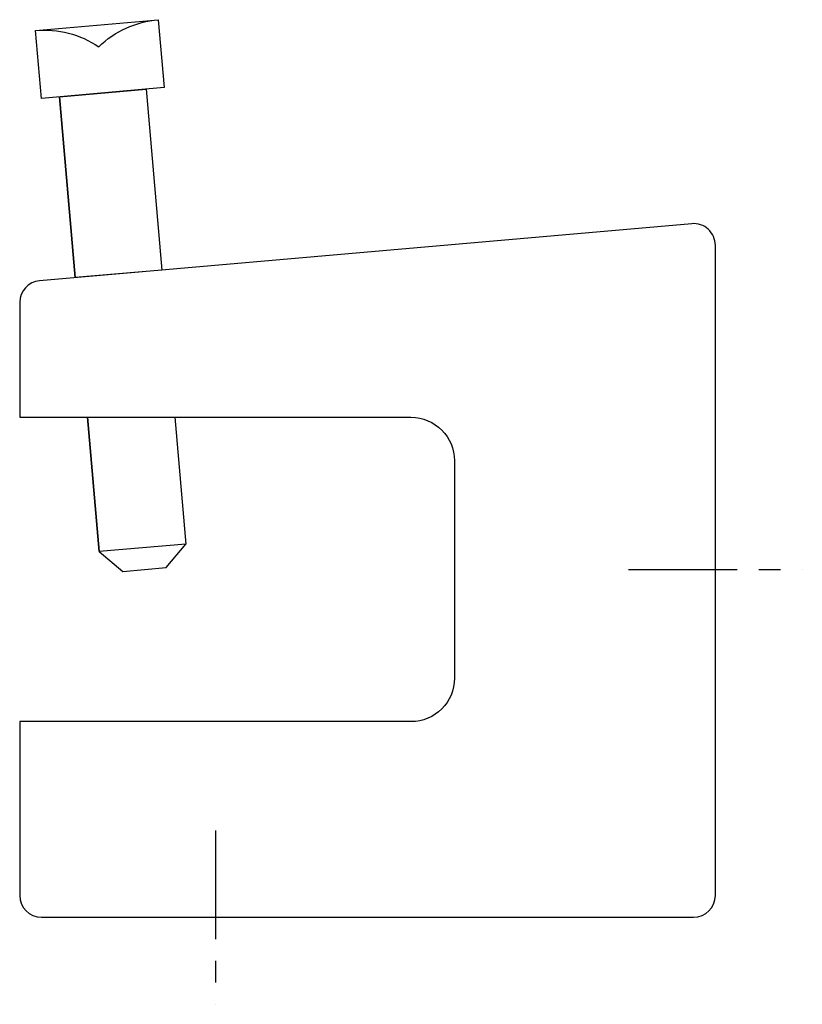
# Model space of a CAD drawing. Extents: x 11 to 205, y 17 to 262.
import ezdxf

# ---------------------------------------------------------------- set-up
doc = ezdxf.new("R2010")
doc.units = 0
doc.header["$MEASUREMENT"] = 0
doc.linetypes.add('AI9-LTYPE1', pattern=[43.269442, 27.043402, -5.40868, 5.40868, -5.40868])
doc.layers.get('0').update_dxf_attribs({"linetype": 'CONTINUOUS'})

msp = doc.modelspace()

# ---------------------------------------------------------------- linework, layer by layer
at = {"color": 7}
for p, q in [((14.54, 259.5), (45.05, 262.17)), ((20.5, 242.99), (24.43, 198)), ((42.05, 244.88), (45.99, 199.89)), ((27.47, 163.26), (30.4, 129.84)), ((49.19, 163.26), (51.95, 131.73))]:
    msp.add_line(p, q, dxfattribs=at)
at = {"color": 253, "linetype": 'AI9-LTYPE1'}
for p, q in [((162.04, 125.4), (205.31, 125.4)), ((59.27, 60.49), (59.27, 17.22))]:
    msp.add_line(p, q, dxfattribs=at)
at = {"color": 7}
for points in [[(45.99, 199.89), (24.43, 198), (20.5, 242.99), (42.05, 244.88)], [(51.95, 131.73), (30.4, 129.84), (27.47, 163.26), (49.19, 163.26)], [(47.03, 125.87), (51.95, 131.73), (30.4, 129.84), (36.26, 124.93)]]:
    msp.add_lwpolyline(points, close=True, dxfattribs=at)
for points, knots in [([(45.05, 262.17), (39.5, 261.68), (34.28, 259.31), (30.27, 255.44), (25.64, 258.55), (20.09, 259.98), (14.54, 259.5), (14.54, 259.5), (16.01, 242.6), (16.01, 242.6), (16.01, 242.6), (46.53, 245.27), (46.53, 245.27), (46.53, 245.27), (45.05, 262.17), (45.05, 262.17)], [0, 0, 0, 0, 1, 1, 1, 2, 2, 2, 3, 3, 3, 4, 4, 4, 5, 5, 5, 5]), ([(107.95, 87.54), (113.92, 87.54), (118.77, 92.38), (118.77, 98.35), (118.77, 98.35), (118.77, 152.44), (118.77, 152.44), (118.77, 158.41), (113.92, 163.26), (107.95, 163.26), (107.95, 163.26), (10.59, 163.26), (10.59, 163.26), (10.59, 163.26), (10.59, 191.84), (10.59, 191.84), (10.59, 194.64), (12.74, 196.98), (15.53, 197.22), (15.53, 197.22), (177.79, 211.42), (177.79, 211.42), (179.3, 211.55), (180.8, 211.04), (181.92, 210.02), (183.03, 209), (183.67, 207.55), (183.67, 206.03), (183.67, 206.03), (183.67, 44.27), (183.67, 44.27), (183.67, 41.28), (181.25, 38.86), (178.26, 38.86), (178.26, 38.86), (16, 38.86), (16, 38.86), (13.02, 38.86), (10.59, 41.28), (10.59, 44.27), (10.59, 44.27), (10.59, 87.54), (10.59, 87.54), (10.59, 87.54), (107.95, 87.54), (107.95, 87.54)], [0, 0, 0, 0, 1, 1, 1, 2, 2, 2, 3, 3, 3, 4, 4, 4, 5, 5, 5, 6, 6, 6, 7, 7, 7, 8, 8, 8, 9, 9, 9, 10, 10, 10, 11, 11, 11, 12, 12, 12, 13, 13, 13, 14, 14, 14, 15, 15, 15, 15])]:
    msp.add_open_spline(points, degree=3, knots=knots, dxfattribs=at)

doc.saveas('drawing.dxf')
